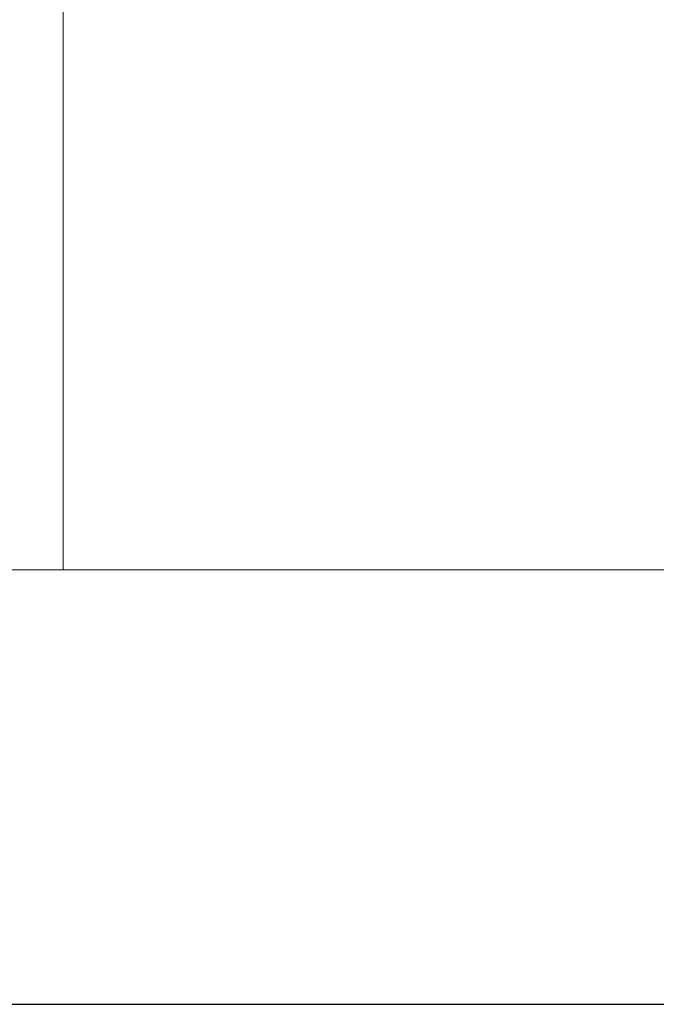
# Model space of a CAD drawing. Header units: millimetres. Extents: x 6089.8 to 6187.4, y 7494.6 to 7588.1.
# Tile 39 of 111: x 6140.1 to 6143.8, y 7531.5 to 7537.2. Entities that reach past the tile are written whole.
import ezdxf
from ezdxf.lldxf.tags import DXFTag

# ---------------------------------------------------------------- set-up
doc = ezdxf.new("R2010")
doc.units = ezdxf.units.MM
doc.layers.add('1', color=7, linetype='CONTINUOUS', true_color=0xffffff)
tags = doc.linetypes.add('DASHED', pattern=[25.72, 12.86, -12.86]).pattern_tags.tags
tags[6:7] = [DXFTag(74, 4), DXFTag(75, 0), DXFTag(340, '0'), DXFTag(46, 0.0), DXFTag(50, 0.0), DXFTag(44, 0.0), DXFTag(45, 0.0)]
tags[4:5] = [DXFTag(74, 4), DXFTag(75, 0), DXFTag(340, '0'), DXFTag(46, 0.0), DXFTag(50, 0.0), DXFTag(44, 0.0), DXFTag(45, 0.0)]

msp = doc.modelspace()

# ---------------------------------------------------------------- linework, layer by layer
at = {"layer": '1', "color": 251, "linetype": 'DASHED', "lineweight": 5}
for p, q in [((6140.3751, 7534.0267), (6140.3751, 7542.5267)), ((6140.3751, 7534.0267), (6140.3751, 7542.5267)), ((6134.3751, 7534.0267), (6140.3751, 7534.0267)), ((6140.3751, 7534.0267), (6146.3751, 7534.0267))]:
    msp.add_line(p, q, dxfattribs=at)
at = {"layer": '1', "color": 7, "linetype": 'Continuous'}
msp.add_line((6131.3751, 7531.5267), (6143.8751, 7531.5267), dxfattribs=at)

doc.saveas('drawing.dxf')
